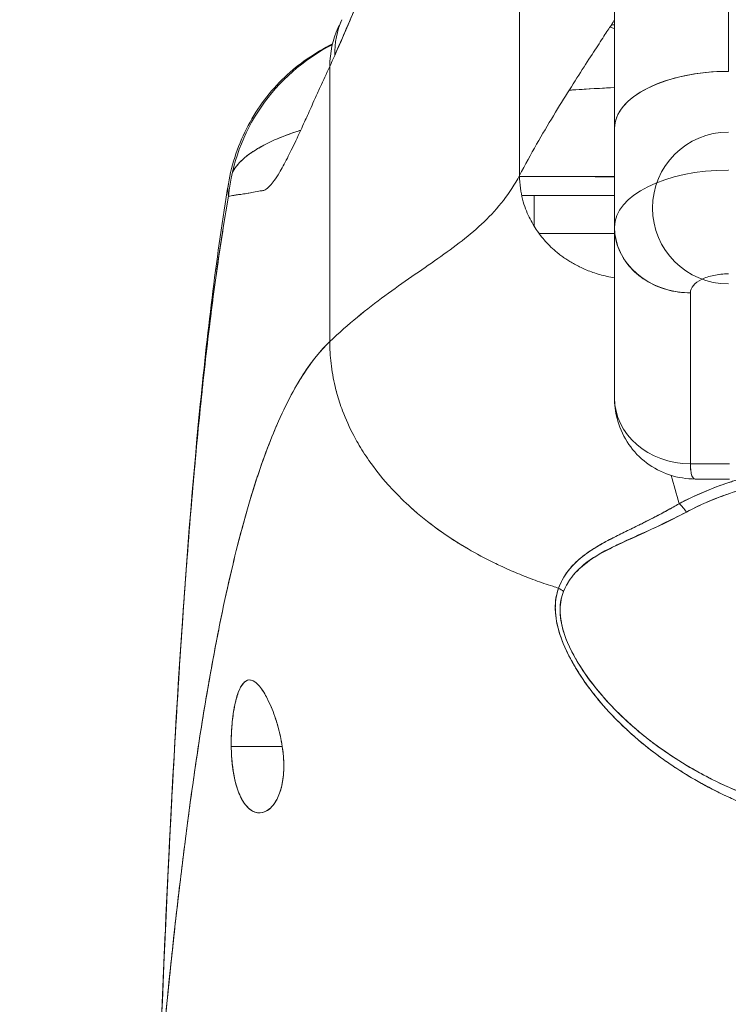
# Model space of a CAD drawing. Header units: inches. Extents: x 16 to 394, y 3 to 249.
# Tile 13 of 116: x 181.765 to 182.5, y 82.585 to 83.606. Entities that reach past the tile are written whole.
import ezdxf

# ---------------------------------------------------------------- set-up
doc = ezdxf.new("R2010")
doc.units = ezdxf.units.IN
doc.header["$LTSCALE"] = 24
doc.header["$MEASUREMENT"] = 0
doc.layers.get('0').update_dxf_attribs({"lineweight": 0})
doc.layers.add('Dimension (ANSI)', color=7, linetype='Continuous', lineweight=5)
doc.layers.add('Visible (ANSI)', color=7, linetype='Continuous', lineweight=5)
doc.styles.add('ROMANS', font='tahoma.ttf')
doc.dimstyles.new('Default (ANSI)', dxfattribs={"dimscale": 24, "dimtxt": 0.07, "dimasz": 0.07, "dimexe": 0.125, "dimexo": 0.0625, "dimgap": 0.031496, "dimtad": 0, "dimtih": 1, "dimtoh": 1, "dimrnd": 1e-08, "dimzin": 0, "dimdsep": 46, "dimtxsty": 'ROMANS', "dimblk": 'Filled-1', "dimcen": 0.09, "dimdle": 0.393701, "dimclrd": 256, "dimclre": 256, "dimclrt": 256, "dimadec": 0, "dimazin": 0, "dimtfac": 0.928571, "dimtofl": 0, "dimtmove": 0, "dimatfit": 3, "dimfxl": 1, "dimtolj": 1, "dimtzin": 0, "dimlwd": -1, "dimlwe": -1, "dimarcsym": 0})

# ---------------------------------------------------------------- blocks, each defined once
blk = doc.blocks.new('Filled-1')
at = {"color": 0}
for p, q in [((0, 0), (-1, 0.17857)), ((-1, 0.17857), (-1, -0.17857)), ((-1, 0), (0, 0)), ((-1, -0.17857), (0, 0))]:
    blk.add_line(p, q, dxfattribs=at)
at = {"color": 0, "flags": 128}
blk.add_lwpolyline([(-1, -0.17857), (0, 0), (-1, 0.17857), (-1, -0.17857)], dxfattribs=at)
at = {"color": 0}
blk.add_solid([(-1, -0.17857), (0, 0), (-1, 0.17857), (-1, -0.17857)], dxfattribs=at)
blk = doc.blocks.new('*D24')
at = {"layer": 'Defpoints', "color": 0, "transparency": 16777216}
for p in [(150.0257, 87.8232), (150.0257, 81.5664), (185.4632, 81.5664)]:
    blk.add_point(p, dxfattribs=at)
at = {"layer": 'Dimension (ANSI)', "transparency": 16777216}
for p, q in [((150.0257, 83.0664), (150.0257, 90.8232)), ((185.4632, 83.0664), (185.4632, 90.8232)), ((151.7057, 87.8232), (159.9509, 87.8232)), ((183.7832, 87.8232), (175.5379, 87.8232))]:
    blk.add_line(p, q, dxfattribs=at)
at = {"layer": 'Dimension (ANSI)', "transparency": 16777216, "xscale": 1.680000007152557, "yscale": 1.680000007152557, "zscale": 1.680000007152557, "rotation": 180}
blk.add_blockref('Filled-1', (150.0257, 87.8232), dxfattribs=at)
at = {"layer": 'Dimension (ANSI)', "transparency": 16777216, "xscale": 1.680000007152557, "yscale": 1.680000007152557, "zscale": 1.680000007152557}
blk.add_blockref('Filled-1', (185.4632, 87.8232), dxfattribs=at)
at = {"layer": 'Dimension (ANSI)', "transparency": 16777216, "insert": (167.7444, 87.8232), "char_height": 1.68, "attachment_point": 5, "style": 'ROMANS'}
blk.add_mtext('\\A1;\\fTahoma|b0|i0;\\H1.6800;35.44\\P\\fTahoma|b0|i0;\\H1.6800;DOOR WIDTH', dxfattribs=at)
blk = doc.blocks.new('*D25')
at = {"layer": 'Defpoints', "color": 0, "transparency": 16777216}
for p in [(186.1527, 87.8232), (185.4632, 81.5664), (186.1527, 80.4848)]:
    blk.add_point(p, dxfattribs=at)
at = {"layer": 'Dimension (ANSI)', "transparency": 16777216}
for p, q in [((185.4632, 83.0664), (185.4632, 90.8232)), ((186.1527, 81.9848), (186.1527, 90.8232)), ((183.7832, 87.8232), (182.1032, 87.8232)), ((187.8327, 87.8232), (189.5127, 87.8232))]:
    blk.add_line(p, q, dxfattribs=at)
at = {"layer": 'Dimension (ANSI)', "transparency": 16777216, "xscale": 1.680000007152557, "yscale": 1.680000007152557, "zscale": 1.680000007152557}
blk.add_blockref('Filled-1', (185.4632, 87.8232), dxfattribs=at)
at = {"layer": 'Dimension (ANSI)', "transparency": 16777216, "xscale": 1.680000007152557, "yscale": 1.680000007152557, "zscale": 1.680000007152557, "rotation": 180}
blk.add_blockref('Filled-1', (186.1527, 87.8232), dxfattribs=at)
at = {"layer": 'Dimension (ANSI)', "transparency": 16777216, "insert": (193.2732, 87.8232), "char_height": 1.68, "attachment_point": 5, "style": 'ROMANS'}
blk.add_mtext('\\A1;(0.69)', dxfattribs=at)

msp = doc.modelspace()

# ---------------------------------------------------------------- linework, layer by layer
at = {"layer": 'Visible (ANSI)'}
for p, q in [((182.5001, 83.552), (182.5001, 84.0776)), ((182.382, 83.9595), (182.382, 83.493)), ((182.2835, 83.4442), (182.2835, 83.8745)), ((182.2835, 83.8745), (182.2835, 83.4442)), ((182.3788, 83.6004), (182.382, 83.6004)), ((182.382, 83.6004), (182.3788, 83.6004)), ((182.0867, 83.2719), (182.0867, 83.5572)), ((182.0867, 83.5572), (182.0867, 83.2719)), ((182.382, 83.493), (182.382, 83.3911)), ((182.382, 83.3911), (182.382, 83.493)), ((182.2836, 83.4429), (182.382, 83.4429)), ((182.382, 83.4429), (182.2836, 83.4429)), ((182.2858, 83.4232), (182.382, 83.4232)), ((182.2987, 83.4232), (182.2987, 83.3914)), ((182.4015, 83.4232), (182.4015, 83.4232)), ((182.382, 83.2135), (182.382, 83.3901)), ((182.382, 83.3901), (182.382, 83.2135)), ((182.4727, 83.3366), (182.4727, 83.3366)), ((182.4607, 83.1453), (182.4607, 83.3225)), ((182.4607, 83.3225), (182.4607, 83.1453)), ((182.4607, 83.1453), (182.5013, 83.1453)), ((182.5013, 83.1453), (182.4607, 83.1453)), ((182.5013, 83.1295), (182.466, 83.1295)), ((182.4213, 83.0889), (182.4213, 83.0888)), ((182.4213, 83.0888), (182.4213, 83.0889)), ((182.4017, 83.069), (182.4017, 83.0687)), ((182.3554, 82.9134), (182.3554, 82.9134)), ((182.3622, 82.9134), (182.3623, 82.9134)), ((181.9845, 82.8523), (182.0374, 82.8523)), ((182.0374, 82.8523), (181.9845, 82.8523)), ((182.4149, 82.8523), (182.4149, 82.8523)), ((182.4149, 82.8523), (182.4149, 82.8523))]:
    msp.add_line(p, q, dxfattribs=at)
for centre, radius, start, end in [((182.3578, 83.5216), 0.0787, 72.0976, 75.6904), ((182.5001, 83.4104), 0.0787, 90, 270), ((182.4017, 83.4232), 0.0197, 31.121, 31.1277)]:
    msp.add_arc(centre, radius, start, end, dxfattribs=at)
for centre, major_axis, ratio, start_param, end_param in [((182.2793, 83.5261), (-0.1801, 0.0795), 0.655934, 0.000024, 0.289944), ((182.2793, 83.5261), (-0.1801, 0.0795), 0.655934, 0.000024, 0.289944), ((182.274, 83.5143), (-0.1785, 0.0831), 0.683666, 0, 0.303157), ((182.1774, 83.4035), (0, -0.1969), 0.99821, 3.554089, 3.554138), ((182.1774, 83.4035), (0, -0.1969), 0.99821, 3.606171, 4.615022), ((182.0556, 83.8715), (0.0707, 0.4228), 0.273863, 3.921138, 3.960246), ((182.0556, 83.8715), (-0.0707, -0.4228), 0.273877, 0.779541, 0.818657), ((182.5001, 83.493), (-0.1181, 0), 0.5, 4.712389, 6.283186), ((182.5001, 83.493), (-0.1181, 0), 0.5, 4.712389, 6.283185), ((182.7757, 83.4428), (0.6398, -0.0001), 0.000044, 2.233749, 2.448509), ((182.5001, 83.3907), (-0.1181, 0), 0.5, 4.712389, 6.283185), ((182.5001, 83.3907), (-0.1181, 0), 0.500025, 4.712617, 6.28299), ((182.7757, 83.4428), (0.6398, -0.0001), 0.000075, 2.114138, 2.114144), ((182.4017, 83.4232), (0, 0.0197), 0.00001, 1.56506, 1.565241), ((182.4017, 83.4232), (0, -0.0197), 0.00001, 4.706661, 4.706842), ((182.4607, 83.3907), (-0.0787, 0), 0.866025, 0, 1.570796), ((182.7757, 83.3838), (-0.5807, 0.0001), 0.000044, 5.457402, 5.660713), ((182.4607, 83.2135), (-0.0787, 0), 0.866025, 0, 1.570796), ((182.4607, 83.2135), (0.0787, 0), 0.866146, 3.141613, 4.712375), ((182.449, 83.0883), (-0.0095, 0.0177), 0.499901, 4.830882, 5.460411), ((182.449, 83.0883), (0.0095, -0.0177), 0.499899, 1.6893, 2.318827), ((182.3161, 83.0031), (0.0186, -0.0074), 0.769724, 1.130256, 1.447596), ((182.3161, 83.0031), (-0.0186, 0.0074), 0.769703, 4.272056, 4.589451)]:
    msp.add_ellipse(centre, major_axis=major_axis, ratio=ratio, start_param=start_param, end_param=end_param, dxfattribs=at)
for points, knots in [([(182.382, 83.9595), (182.382, 83.9595), (182.382, 83.9548), (182.382, 83.9454), (182.382, 83.936), (182.382, 83.9219), (182.382, 83.9033), (182.382, 83.8847), (182.382, 83.8616), (182.382, 83.8345), (182.382, 83.8073), (182.382, 83.7761), (182.382, 83.741), (182.382, 83.706), (182.382, 83.6672), (182.382, 83.6258), (182.382, 83.5843), (182.382, 83.5401), (182.382, 83.493)], [0, 0, 0, 0, 0.166667, 0.166667, 0.166667, 0.333333, 0.333333, 0.333333, 0.5, 0.5, 0.5, 0.666667, 0.666667, 0.666667, 0.833333, 0.833333, 0.833333, 1, 1, 1, 1]), ([(182.0918, 83.5685), (182.098, 83.5823), (182.1041, 83.5965), (182.1102, 83.6109), (182.1126, 83.6164), (182.1149, 83.622), (182.1172, 83.6276), (182.1173, 83.628), (182.1175, 83.6283), (182.1176, 83.6286), (182.1212, 83.6373), (182.1248, 83.6461), (182.1283, 83.6551), (182.1343, 83.6701), (182.1401, 83.6855), (182.1459, 83.7011)], [0, 0, 0, 0, 0.333333, 0.333333, 0.333333, 0.461137, 0.461137, 0.461137, 0.468697, 0.468697, 0.468697, 0.666667, 0.666667, 0.666667, 1, 1, 1, 1]), ([(182.1459, 83.7011), (182.1399, 83.6848), (182.1337, 83.6685), (182.1272, 83.6523), (182.121, 83.6366), (182.1145, 83.621), (182.1078, 83.6052), (182.1026, 83.593), (182.0973, 83.5808), (182.0918, 83.5685)], [0, 0, 0, 0, 0.368344, 0.368344, 0.368344, 0.724557, 0.724557, 0.724557, 1, 1, 1, 1]), ([(182.382, 83.6052), (182.382, 83.6052), (182.3812, 83.6039), (182.3797, 83.6016), (182.3782, 83.5994), (182.376, 83.596), (182.3732, 83.5917), (182.3704, 83.5875), (182.367, 83.5823), (182.3632, 83.5764), (182.3594, 83.5705), (182.355, 83.5639), (182.3504, 83.5566), (182.3457, 83.5493), (182.3406, 83.5414), (182.3353, 83.5329), (182.33, 83.5245), (182.3244, 83.5155), (182.3187, 83.5061), (182.313, 83.4966), (182.3071, 83.4867), (182.3012, 83.4764), (182.2953, 83.4661), (182.2894, 83.4553), (182.2835, 83.4442)], [0, 0, 0, 0, 0.125, 0.125, 0.125, 0.25, 0.25, 0.25, 0.375, 0.375, 0.375, 0.5, 0.5, 0.5, 0.625, 0.625, 0.625, 0.75, 0.75, 0.75, 0.875, 0.875, 0.875, 1, 1, 1, 1]), ([(181.9816, 83.4356), (181.985, 83.4566), (181.9921, 83.4773), (182.0119, 83.5145), (182.0248, 83.5316), (182.0545, 83.5599), (182.0714, 83.5716), (182.0896, 83.5805)], [0, 0, 0, 0, 0.1620879, 0.1620879, 0.3213067, 0.3213067, 0.4747184, 0.4747184, 0.4747184, 0.4747184]), ([(182.0172, 83.4284), (182.0187, 83.4285), (182.0203, 83.4294), (182.022, 83.4309), (182.0229, 83.4317), (182.0239, 83.4326), (182.0248, 83.4337), (182.0262, 83.4352), (182.0276, 83.4369), (182.0291, 83.439), (182.0308, 83.4413), (182.0325, 83.444), (182.0344, 83.4471), (182.0369, 83.4513), (182.0396, 83.4563), (182.0427, 83.4622), (182.044, 83.4647), (182.0454, 83.4675), (182.0468, 83.4704), (182.0498, 83.4765), (182.0531, 83.4833), (182.0567, 83.4912), (182.0579, 83.4939), (182.0592, 83.4968), (182.0606, 83.4997), (182.0616, 83.5019), (182.0626, 83.5041), (182.0636, 83.5064), (182.066, 83.5117), (182.0686, 83.5175), (182.0713, 83.5236), (182.0731, 83.5275), (182.0749, 83.5315), (182.0768, 83.5357), (182.0799, 83.5425), (182.0832, 83.5497), (182.0867, 83.5572)], [0, 0, 0, 0, 0.13127, 0.13127, 0.13127, 0.2, 0.2, 0.2, 0.295706, 0.295706, 0.295706, 0.4, 0.4, 0.4, 0.539952, 0.539952, 0.539952, 0.6, 0.6, 0.6, 0.725303, 0.725303, 0.725303, 0.768562, 0.768562, 0.768562, 0.8, 0.8, 0.8, 0.873831, 0.873831, 0.873831, 0.921366, 0.921366, 0.921366, 1, 1, 1, 1]), ([(182.382, 83.5353), (182.3682, 83.5346), (182.3542, 83.5337), (182.3401, 83.5328), (182.3384, 83.5327), (182.3367, 83.5326), (182.335, 83.5325)], [0.28526649, 0.28526649, 0.28526649, 0.28526649, 0.33333333, 0.33333333, 0.33333333, 0.33912449, 0.33912449, 0.33912449, 0.33912449]), ([(182.335, 83.5325), (182.3395, 83.5328), (182.3441, 83.5331), (182.3486, 83.5334), (182.3597, 83.5341), (182.3708, 83.5347), (182.382, 83.5353)], [0.70027633, 0.70027633, 0.70027633, 0.70027633, 0.71614293, 0.71614293, 0.71614293, 0.75452255, 0.75452255, 0.75452255, 0.75452255]), ([(182.0566, 83.4911), (182.0557, 83.4908), (182.0548, 83.4905), (182.0539, 83.4902), (182.0421, 83.4863), (182.0316, 83.4821), (182.0224, 83.4776), (182.0214, 83.4771), (182.0206, 83.4767), (182.0197, 83.4762), (182.016, 83.4744), (182.0126, 83.4724), (182.0094, 83.4705), (182.0061, 83.4684), (182.0031, 83.4663), (182.0004, 83.4642), (181.9949, 83.4598), (181.9906, 83.4551), (181.9875, 83.4503), (181.9874, 83.4502), (181.9873, 83.4501), (181.9872, 83.4499), (181.9867, 83.4492), (181.9863, 83.4484), (181.9859, 83.4476)], [0.7009257, 0.7009257, 0.7009257, 0.7009257, 0.7059933, 0.7059933, 0.7059933, 0.7713333, 0.7713333, 0.7713333, 0.7777778, 0.7777778, 0.7777778, 0.804681, 0.804681, 0.804681, 0.8323648, 0.8323648, 0.8323648, 0.8888889, 0.8888889, 0.8888889, 0.8902659, 0.8902659, 0.8902659, 0.899278, 0.899278, 0.899278, 0.899278]), ([(181.9859, 83.4477), (181.9866, 83.449), (181.9874, 83.4503), (181.9883, 83.4516), (181.9888, 83.4523), (181.9894, 83.4531), (181.99, 83.4538), (181.9924, 83.4568), (181.9952, 83.4597), (181.9986, 83.4626), (182.0023, 83.4657), (182.0065, 83.4687), (182.0113, 83.4716), (182.0136, 83.4729), (182.0159, 83.4743), (182.0184, 83.4756), (182.0219, 83.4774), (182.0256, 83.4792), (182.0295, 83.4809), (182.0372, 83.4843), (182.0456, 83.4875), (182.0548, 83.4905), (182.0554, 83.4907), (182.056, 83.4909), (182.0567, 83.4911)], [0.0952314, 0.0952314, 0.0952314, 0.0952314, 0.1111111, 0.1111111, 0.1111111, 0.1205644, 0.1205644, 0.1205644, 0.1591176, 0.1591176, 0.1591176, 0.202025, 0.202025, 0.202025, 0.2222222, 0.2222222, 0.2222222, 0.25045, 0.25045, 0.25045, 0.305586, 0.305586, 0.305586, 0.3093037, 0.3093037, 0.3093037, 0.3093037]), ([(182.2835, 83.4442), (182.2786, 83.4348), (182.273, 83.4262), (182.2668, 83.4183), (182.2607, 83.4104), (182.2539, 83.4031), (182.2468, 83.3962), (182.2396, 83.3893), (182.2319, 83.3828), (182.2239, 83.3765), (182.2158, 83.3702), (182.2074, 83.3641), (182.1987, 83.358), (182.19, 83.3518), (182.1811, 83.3457), (182.1719, 83.3393), (182.1627, 83.3329), (182.1534, 83.3264), (182.1439, 83.3194), (182.1345, 83.3125), (182.1249, 83.3051), (182.1153, 83.2973), (182.1058, 83.2894), (182.0962, 83.281), (182.0867, 83.2719)], [0, 0, 0, 0, 0.125, 0.125, 0.125, 0.25, 0.25, 0.25, 0.375, 0.375, 0.375, 0.5, 0.5, 0.5, 0.625, 0.625, 0.625, 0.75, 0.75, 0.75, 0.875001, 0.875001, 0.875001, 1, 1, 1, 1]), ([(182.0867, 83.2719), (182.0962, 83.281), (182.1058, 83.2894), (182.1153, 83.2972), (182.1249, 83.3051), (182.1345, 83.3125), (182.1439, 83.3194), (182.1534, 83.3264), (182.1627, 83.3329), (182.1719, 83.3393), (182.1811, 83.3457), (182.19, 83.3518), (182.1987, 83.3579), (182.2074, 83.3641), (182.2158, 83.3702), (182.2239, 83.3765), (182.2319, 83.3828), (182.2396, 83.3893), (182.2468, 83.3962), (182.2539, 83.4031), (182.2607, 83.4104), (182.2668, 83.4183), (182.273, 83.4262), (182.2786, 83.4348), (182.2835, 83.4442)], [0, 0, 0, 0, 0.124961, 0.124961, 0.124961, 0.249967, 0.249967, 0.249967, 0.374972, 0.374972, 0.374972, 0.499978, 0.499978, 0.499978, 0.624983, 0.624983, 0.624983, 0.749989, 0.749989, 0.749989, 0.874994, 0.874994, 0.874994, 1, 1, 1, 1]), ([(182.2835, 83.4442), (182.2835, 83.4395), (182.2839, 83.4351), (182.2844, 83.431), (182.285, 83.4269), (182.2858, 83.4231), (182.2867, 83.4196), (182.2876, 83.416), (182.2886, 83.4127), (182.2898, 83.4097), (182.2909, 83.4066), (182.2922, 83.4037), (182.2935, 83.401), (182.2948, 83.3984), (182.2961, 83.3958), (182.2975, 83.3934), (182.2989, 83.391), (182.3004, 83.3888), (182.3019, 83.3866), (182.3034, 83.3844), (182.305, 83.3823), (182.3066, 83.3803), (182.3083, 83.3783), (182.31, 83.3763), (182.3119, 83.3743), (182.3137, 83.3724), (182.3156, 83.3704), (182.3177, 83.3685), (182.3198, 83.3666), (182.3221, 83.3647), (182.3245, 83.3627), (182.3257, 83.3618), (182.327, 83.3608), (182.3283, 83.3599), (182.3296, 83.3589), (182.331, 83.358), (182.3325, 83.357), (182.3339, 83.3561), (182.3354, 83.3551), (182.337, 83.3542), (182.3385, 83.3533), (182.3402, 83.3523), (182.3419, 83.3514), (182.3436, 83.3505), (182.3454, 83.3496), (182.3473, 83.3487), (182.3492, 83.3478), (182.3512, 83.3469), (182.3532, 83.3461), (182.3553, 83.3452), (182.3575, 83.3444), (182.3597, 83.3436), (182.362, 83.3429), (182.3643, 83.3421), (182.3668, 83.3414), (182.3693, 83.3407), (182.3718, 83.3401), (182.3745, 83.3395), (182.3769, 83.339), (182.3794, 83.3385), (182.382, 83.3381)], [0, 0, 0, 0, 0.0625, 0.0625, 0.0625, 0.125, 0.125, 0.125, 0.1875, 0.1875, 0.1875, 0.25, 0.25, 0.25, 0.3125, 0.3125, 0.3125, 0.375, 0.375, 0.375, 0.4375, 0.4375, 0.4375, 0.5, 0.5, 0.5, 0.5625, 0.5625, 0.5625, 0.625, 0.625, 0.625, 0.65625, 0.65625, 0.65625, 0.6875, 0.6875, 0.6875, 0.71875, 0.71875, 0.71875, 0.75, 0.75, 0.75, 0.78125, 0.78125, 0.78125, 0.8125, 0.8125, 0.8125, 0.84375, 0.84375, 0.84375, 0.875, 0.875, 0.875, 0.90625, 0.90625, 0.90625, 0.9341736, 0.9341736, 0.9341736, 0.9341736]), ([(181.9123, 82.5693), (181.9215, 82.7984), (181.9335, 83.0169), (181.9604, 83.2874), (181.9696, 83.3633), (181.9815, 83.4352)], [0, 0, 0, 0, 1.849259, 1.849259, 2.628416, 2.628416, 2.628416, 2.628416]), ([(181.9818, 83.4227), (181.9813, 83.425), (181.9811, 83.4274), (181.9811, 83.4297), (181.9811, 83.4317), (181.9813, 83.4337), (181.9816, 83.4356)], [0, 0, 0, 0, 0.02556058, 0.02556058, 0.02556058, 0.04768936, 0.04768936, 0.04768936, 0.04768936]), ([(181.9123, 82.5693), (181.9143, 82.6202), (181.9164, 82.669), (181.9187, 82.7157), (181.9209, 82.7625), (181.9233, 82.8073), (181.9257, 82.85), (181.9281, 82.8928), (181.9307, 82.9335), (181.9333, 82.9723), (181.9359, 83.0111), (181.9387, 83.0479), (181.9415, 83.0827), (181.9443, 83.1176), (181.9473, 83.1506), (181.9503, 83.1817), (181.9533, 83.2129), (181.9565, 83.2421), (181.9597, 83.2697), (181.9629, 83.2972), (181.9663, 83.3229), (181.9697, 83.347), (181.9732, 83.3711), (181.9767, 83.3935), (181.9803, 83.4143), (181.9808, 83.4171), (181.9813, 83.4199), (181.9818, 83.4227)], [0, 0, 0, 0, 0.122921, 0.122921, 0.122921, 0.245842, 0.245842, 0.245842, 0.368763, 0.368763, 0.368763, 0.491684, 0.491684, 0.491684, 0.614605, 0.614605, 0.614605, 0.737526, 0.737526, 0.737526, 0.860447, 0.860447, 0.860447, 0.983368, 0.983368, 0.983368, 1, 1, 1, 1]), ([(181.9818, 83.4227), (181.978, 83.4016), (181.9743, 83.3788), (181.9708, 83.3543), (181.9672, 83.3297), (181.9637, 83.3034), (181.9604, 83.2752), (181.957, 83.247), (181.9538, 83.2169), (181.9506, 83.1848), (181.9475, 83.1527), (181.9444, 83.1187), (181.9415, 83.0826), (181.9386, 83.0465), (181.9357, 83.0084), (181.933, 82.9682), (181.9303, 82.9279), (181.9277, 82.8856), (181.9252, 82.8411), (181.9227, 82.7966), (181.9203, 82.7499), (181.918, 82.7011), (181.916, 82.6588), (181.9141, 82.6149), (181.9123, 82.5693)], [0, 0, 0, 0, 0.127116, 0.127116, 0.127116, 0.254233, 0.254233, 0.254233, 0.381349, 0.381349, 0.381349, 0.508466, 0.508466, 0.508466, 0.635582, 0.635582, 0.635582, 0.762699, 0.762699, 0.762699, 0.889815, 0.889815, 0.889815, 1, 1, 1, 1]), ([(181.9818, 83.4227), (181.9834, 83.4228), (181.9851, 83.4231), (181.9871, 83.4235), (181.9882, 83.4237), (181.9893, 83.4239), (181.9905, 83.424), (181.9907, 83.4241), (181.9908, 83.4241), (181.991, 83.4241), (181.9916, 83.4242), (181.9922, 83.4243), (181.9929, 83.4244), (181.9948, 83.4246), (181.9968, 83.4249), (181.999, 83.4252), (182, 83.4254), (182.001, 83.4256), (182.0021, 83.4258), (182.0024, 83.4258), (182.0026, 83.4259), (182.0029, 83.4259), (182.0038, 83.4261), (182.0048, 83.4263), (182.0058, 83.4265), (182.0082, 83.427), (182.0106, 83.4275), (182.0132, 83.4279), (182.0141, 83.4281), (182.0149, 83.4282), (182.0158, 83.4283), (182.0163, 83.4283), (182.0167, 83.4284), (182.0172, 83.4284)], [0, 0, 0, 0, 0.215172, 0.215172, 0.215172, 0.333333, 0.333333, 0.333333, 0.349511, 0.349511, 0.349511, 0.409038, 0.409038, 0.409038, 0.587512, 0.587512, 0.587512, 0.666667, 0.666667, 0.666667, 0.686219, 0.686219, 0.686219, 0.756792, 0.756792, 0.756792, 0.91937, 0.91937, 0.91937, 0.970836, 0.970836, 0.970836, 1, 1, 1, 1]), ([(182.2929, 83.4232), (182.2934, 83.4232), (182.2939, 83.4232), (182.2944, 83.4232), (182.2944, 83.4232), (182.2944, 83.4232), (182.2945, 83.4232)], [0.5664779, 0.5664779, 0.5664779, 0.5664779, 0.6666667, 0.6666667, 0.6666667, 0.6683871, 0.6683871, 0.6683871, 0.6683871]), ([(182.4607, 83.3225), (182.4525, 83.3225), (182.4442, 83.3236), (182.4364, 83.3258), (182.4285, 83.328), (182.4211, 83.3313), (182.4144, 83.3355), (182.4077, 83.3397), (182.4018, 83.3448), (182.397, 83.3506), (182.3922, 83.3564), (182.3884, 83.3628), (182.3858, 83.3696), (182.3833, 83.3764), (182.382, 83.3835), (182.382, 83.3907)], [0, 0, 0, 0, 0.2, 0.2, 0.2, 0.4, 0.4, 0.4, 0.6, 0.6, 0.6, 0.8, 0.8, 0.8, 1, 1, 1, 1]), ([(182.4607, 83.3225), (182.4608, 83.3252), (182.4618, 83.3277), (182.4638, 83.33), (182.4657, 83.3324), (182.4686, 83.3346), (182.4723, 83.3364), (182.4759, 83.3382), (182.4803, 83.3397), (182.485, 83.3406), (182.4896, 83.3416), (182.4946, 83.3421), (182.5001, 83.3422)], [0, 0, 0, 0, 0.25, 0.25, 0.25, 0.5, 0.5, 0.5, 0.75, 0.75, 0.75, 1, 1, 1, 1]), ([(182.5001, 83.3422), (182.4949, 83.3422), (182.4897, 83.3416), (182.4849, 83.3406), (182.4802, 83.3396), (182.4759, 83.3382), (182.4723, 83.3364), (182.4687, 83.3346), (182.4658, 83.3324), (182.4638, 83.3301), (182.4618, 83.3277), (182.4607, 83.3251), (182.4607, 83.3225)], [0, 0, 0, 0, 0.25, 0.25, 0.25, 0.5, 0.5, 0.5, 0.75, 0.75, 0.75, 1, 1, 1, 1]), ([(182.0867, 83.2719), (182.0819, 83.2674), (182.0772, 83.2622), (182.0726, 83.2565), (182.068, 83.2508), (182.0634, 83.2444), (182.0589, 83.2375), (182.0544, 83.2305), (182.05, 83.2229), (182.0457, 83.2147), (182.0414, 83.2064), (182.0371, 83.1976), (182.0329, 83.188), (182.0287, 83.1784), (182.0246, 83.1682), (182.0205, 83.1573), (182.0165, 83.1464), (182.0125, 83.1348), (182.0086, 83.1225), (182.0047, 83.1102), (182.0008, 83.0971), (181.9971, 83.0834), (181.9933, 83.0697), (181.9896, 83.0552), (181.986, 83.04), (181.9824, 83.0249), (181.9788, 83.0089), (181.9753, 82.9923), (181.9719, 82.9756), (181.9685, 82.9582), (181.9651, 82.9401), (181.9618, 82.922), (181.9585, 82.9031), (181.9553, 82.8835), (181.9521, 82.8639), (181.949, 82.8436), (181.946, 82.8225), (181.9429, 82.8014), (181.94, 82.7796), (181.9371, 82.7571), (181.9342, 82.7345), (181.9313, 82.7113), (181.9286, 82.6873), (181.9258, 82.6633), (181.9231, 82.6387), (181.9205, 82.6133), (181.9191, 82.5991), (181.9176, 82.5846), (181.9162, 82.57)], [0, 0, 0, 0, 0.06426, 0.06426, 0.06426, 0.128523, 0.128523, 0.128523, 0.192785, 0.192785, 0.192785, 0.257047, 0.257047, 0.257047, 0.321309, 0.321309, 0.321309, 0.385571, 0.385571, 0.385571, 0.449834, 0.449834, 0.449834, 0.514096, 0.514096, 0.514096, 0.578358, 0.578358, 0.578358, 0.64262, 0.64262, 0.64262, 0.706882, 0.706882, 0.706882, 0.771145, 0.771145, 0.771145, 0.835407, 0.835407, 0.835407, 0.899669, 0.899669, 0.899669, 0.963931, 0.963931, 0.963931, 1, 1, 1, 1]), ([(181.9162, 82.57), (181.9211, 82.6208), (181.9263, 82.669), (181.9318, 82.7146), (181.9373, 82.7601), (181.943, 82.803), (181.949, 82.8431), (181.955, 82.8831), (181.9613, 82.9204), (181.9679, 82.9549), (181.9744, 82.9894), (181.9813, 83.021), (181.9884, 83.0499), (181.9955, 83.0789), (182.0029, 83.105), (182.0105, 83.1285), (182.0182, 83.152), (182.0261, 83.1728), (182.0343, 83.1911), (182.0425, 83.2094), (182.0509, 83.2252), (182.0597, 83.2386), (182.0684, 83.252), (182.0774, 83.2631), (182.0867, 83.2719)], [0, 0, 0, 0, 0.125007, 0.125007, 0.125007, 0.250015, 0.250015, 0.250015, 0.375022, 0.375022, 0.375022, 0.50003, 0.50003, 0.50003, 0.625037, 0.625037, 0.625037, 0.750045, 0.750045, 0.750045, 0.875052, 0.875052, 0.875052, 1, 1, 1, 1]), ([(182.0867, 83.2719), (182.0867, 83.2646), (182.0871, 83.257), (182.088, 83.2494), (182.0889, 83.2415), (182.0903, 83.2334), (182.0922, 83.2254), (182.0928, 83.223), (182.0934, 83.2206), (182.0941, 83.2183), (182.0958, 83.2122), (182.0977, 83.2062), (182.1, 83.2002), (182.1033, 83.1915), (182.1071, 83.1829), (182.1116, 83.1745), (182.113, 83.1718), (182.1145, 83.1692), (182.116, 83.1665), (182.1195, 83.1605), (182.1233, 83.1546), (182.1273, 83.1488), (182.1333, 83.1401), (182.14, 83.1317), (182.1472, 83.1236), (182.1486, 83.122), (182.15, 83.1205), (182.1514, 83.119), (182.1576, 83.1123), (182.1642, 83.1058), (182.1712, 83.0996), (182.1756, 83.0957), (182.18, 83.0919), (182.1847, 83.0882), (182.1893, 83.0845), (182.194, 83.0808), (182.1989, 83.0773), (182.2039, 83.0737), (182.2089, 83.0702), (182.2142, 83.0669), (182.2193, 83.0635), (182.2246, 83.0602), (182.2301, 83.0571), (182.2388, 83.052), (182.2479, 83.0471), (182.2573, 83.0426), (182.2594, 83.0415), (182.2616, 83.0405), (182.2639, 83.0394), (182.2697, 83.0367), (182.2756, 83.0341), (182.2815, 83.0317), (182.2875, 83.0292), (182.2935, 83.0268), (182.2996, 83.0246), (182.3057, 83.0224), (182.3118, 83.0203), (182.318, 83.0183), (182.32, 83.0177), (182.322, 83.017), (182.3241, 83.0164)], [0, 0, 0, 0, 0.070424, 0.070424, 0.070424, 0.144534, 0.144534, 0.144534, 0.166667, 0.166667, 0.166667, 0.223343, 0.223343, 0.223343, 0.306734, 0.306734, 0.306734, 0.333333, 0.333333, 0.333333, 0.393545, 0.393545, 0.393545, 0.482972, 0.482972, 0.482972, 0.5, 0.5, 0.5, 0.574383, 0.574383, 0.574383, 0.620537, 0.620537, 0.620537, 0.666667, 0.666667, 0.666667, 0.713018, 0.713018, 0.713018, 0.759127, 0.759127, 0.759127, 0.833333, 0.833333, 0.833333, 0.850626, 0.850626, 0.850626, 0.895889, 0.895889, 0.895889, 0.940848, 0.940848, 0.940848, 0.985537, 0.985537, 0.985537, 1, 1, 1, 1]), ([(182.3241, 83.0164), (182.322, 83.017), (182.32, 83.0177), (182.318, 83.0183), (182.3118, 83.0203), (182.3057, 83.0224), (182.2996, 83.0246), (182.2935, 83.0268), (182.2875, 83.0292), (182.2815, 83.0317), (182.2756, 83.0341), (182.2697, 83.0367), (182.2639, 83.0394), (182.2616, 83.0405), (182.2594, 83.0415), (182.2572, 83.0426), (182.2479, 83.0471), (182.2388, 83.052), (182.2301, 83.0571), (182.2192, 83.0634), (182.2088, 83.0702), (182.199, 83.0773), (182.1892, 83.0844), (182.1799, 83.0918), (182.1712, 83.0996), (182.1642, 83.1058), (182.1576, 83.1123), (182.1514, 83.119), (182.15, 83.1205), (182.1486, 83.122), (182.1472, 83.1236), (182.14, 83.1317), (182.1333, 83.1401), (182.1273, 83.1488), (182.1233, 83.1546), (182.1195, 83.1605), (182.116, 83.1665), (182.1145, 83.1692), (182.113, 83.1718), (182.1116, 83.1745), (182.1071, 83.1829), (182.1033, 83.1915), (182.1, 83.2002), (182.0977, 83.2062), (182.0958, 83.2122), (182.0941, 83.2182), (182.0934, 83.2206), (182.0928, 83.223), (182.0922, 83.2254), (182.0903, 83.2334), (182.0889, 83.2414), (182.088, 83.2494), (182.0871, 83.257), (182.0867, 83.2646), (182.0867, 83.2719)], [0, 0, 0, 0, 0.014459, 0.014459, 0.014459, 0.059137, 0.059137, 0.059137, 0.104088, 0.104088, 0.104088, 0.149345, 0.149345, 0.149345, 0.166667, 0.166667, 0.166667, 0.24084, 0.24084, 0.24084, 0.33319, 0.33319, 0.33319, 0.425633, 0.425633, 0.425633, 0.5, 0.5, 0.5, 0.517058, 0.517058, 0.517058, 0.606462, 0.606462, 0.606462, 0.666667, 0.666667, 0.666667, 0.693307, 0.693307, 0.693307, 0.776791, 0.776791, 0.776791, 0.833333, 0.833333, 0.833333, 0.855634, 0.855634, 0.855634, 0.929684, 0.929684, 0.929684, 1, 1, 1, 1]), ([(182.466, 83.1295), (182.457, 83.1295), (182.4477, 83.1309), (182.4306, 83.1366), (182.4224, 83.1408), (182.4082, 83.1515), (182.4019, 83.1581), (182.3918, 83.1727), (182.3879, 83.1809), (182.3833, 83.1965), (182.3822, 83.2038), (182.382, 83.2111)], [0, 0, 0, 0, 0.0703714, 0.0703714, 0.1392192, 0.1392192, 0.2073466, 0.2073466, 0.2755269, 0.2755269, 0.3320366, 0.3320366, 0.3320366, 0.3320366]), ([(182.63, 83.1467), (182.6272, 83.1466), (182.6245, 83.1465), (182.6217, 83.1464), (182.6055, 83.1458), (182.5894, 83.1445), (182.5736, 83.1423), (182.5707, 83.1419), (182.5678, 83.1415), (182.5649, 83.1411), (182.5527, 83.1392), (182.5406, 83.1368), (182.5289, 83.1339), (182.5203, 83.1318), (182.5119, 83.1295), (182.5037, 83.1268), (182.4982, 83.1251), (182.4929, 83.1232), (182.4876, 83.1213), (182.4743, 83.1162), (182.4616, 83.1105), (182.449, 83.1039)], [0, 0, 0, 0, 0.041691, 0.041691, 0.041691, 0.288189, 0.288189, 0.288189, 0.333333, 0.333333, 0.333333, 0.525455, 0.525455, 0.525455, 0.666667, 0.666667, 0.666667, 0.761007, 0.761007, 0.761007, 1, 1, 1, 1]), ([(182.63, 83.1467), (182.6114, 83.1463), (182.5931, 83.1449), (182.5752, 83.1425), (182.5712, 83.142), (182.5673, 83.1415), (182.5635, 83.1408), (182.5438, 83.1377), (182.5249, 83.1334), (182.5071, 83.1279), (182.5054, 83.1274), (182.5037, 83.1268), (182.502, 83.1263), (182.4827, 83.1201), (182.465, 83.1125), (182.449, 83.1039)], [0, 0, 0, 0, 0.27332, 0.27332, 0.27332, 0.333333, 0.333333, 0.333333, 0.637277, 0.637277, 0.637277, 0.666667, 0.666667, 0.666667, 1, 1, 1, 1]), ([(182.466, 83.1295), (182.4659, 83.1295), (182.4658, 83.1295), (182.4657, 83.1295), (182.4641, 83.1296), (182.4628, 83.1311), (182.462, 83.1338), (182.4612, 83.1364), (182.4607, 83.1403), (182.4607, 83.1453)], [0.6573939, 0.6573939, 0.6573939, 0.6573939, 0.6666667, 0.6666667, 0.6666667, 0.8333333, 0.8333333, 0.8333333, 0.9999881, 0.9999881, 0.9999881, 0.9999881]), ([(182.4607, 83.1453), (182.4607, 83.1433), (182.4608, 83.1413), (182.4609, 83.1396), (182.4612, 83.1373), (182.4615, 83.1354), (182.462, 83.1338), (182.4622, 83.133), (182.4625, 83.1323), (182.4629, 83.1316), (182.4636, 83.1303), (182.4646, 83.1296), (182.4657, 83.1295), (182.4658, 83.1295), (182.4659, 83.1295), (182.466, 83.1295)], [0.0000479, 0.0000479, 0.0000479, 0.0000479, 0.0715294, 0.0715294, 0.0715294, 0.1666667, 0.1666667, 0.1666667, 0.2191087, 0.2191087, 0.2191087, 0.3333333, 0.3333333, 0.3333333, 0.3436625, 0.3436625, 0.3436625, 0.3436625]), ([(182.4567, 83.0952), (182.4736, 83.1043), (182.4924, 83.112), (182.5124, 83.1181), (182.5332, 83.1244), (182.5551, 83.1291), (182.5778, 83.132), (182.5951, 83.1343), (182.6127, 83.1356), (182.6304, 83.136)], [0, 0, 0, 0, 0.353142, 0.353142, 0.353142, 0.719555, 0.719555, 0.719555, 1, 1, 1, 1]), ([(182.4567, 83.0952), (182.4721, 83.1035), (182.489, 83.1106), (182.5074, 83.1165), (182.5259, 83.1224), (182.5458, 83.1271), (182.5664, 83.1304), (182.5871, 83.1337), (182.6085, 83.1355), (182.6304, 83.136)], [0, 0, 0, 0, 0.333333, 0.333333, 0.333333, 0.666667, 0.666667, 0.666667, 1, 1, 1, 1]), ([(182.449, 83.1039), (182.445, 83.1015), (182.4409, 83.0993), (182.437, 83.0971), (182.4326, 83.0947), (182.4282, 83.0924), (182.424, 83.0902), (182.4199, 83.0881), (182.416, 83.0861), (182.4121, 83.0842), (182.4117, 83.084), (182.4113, 83.0838), (182.4109, 83.0835), (182.4062, 83.0812), (182.4017, 83.079), (182.3974, 83.0769), (182.3926, 83.0745), (182.3879, 83.0722), (182.3835, 83.07), (182.3825, 83.0695), (182.3814, 83.0689), (182.3804, 83.0684), (182.3764, 83.0664), (182.3726, 83.0643), (182.3689, 83.0623), (182.3669, 83.0611), (182.3648, 83.06), (182.3629, 83.0588), (182.36, 83.0571), (182.3573, 83.0553), (182.3548, 83.0536), (182.3543, 83.0532), (182.3538, 83.0529), (182.3534, 83.0525), (182.3467, 83.0478), (182.3411, 83.0427), (182.3363, 83.0372), (182.3362, 83.037), (182.3361, 83.0369), (182.336, 83.0368), (182.3308, 83.0307), (182.3267, 83.0239), (182.3241, 83.0164)], [0, 0, 0, 0, 0.062727, 0.062727, 0.062727, 0.133158, 0.133158, 0.133158, 0.2, 0.2, 0.2, 0.2074, 0.2074, 0.2074, 0.288525, 0.288525, 0.288525, 0.378924, 0.378924, 0.378924, 0.4, 0.4, 0.4, 0.483407, 0.483407, 0.483407, 0.530937, 0.530937, 0.530937, 0.6, 0.6, 0.6, 0.612912, 0.612912, 0.612912, 0.795849, 0.795849, 0.795849, 0.8, 0.8, 0.8, 1, 1, 1, 1]), ([(182.449, 83.1039), (182.4363, 83.0964), (182.4241, 83.0901), (182.4126, 83.0844), (182.4095, 83.0828), (182.4063, 83.0813), (182.4033, 83.0798), (182.3953, 83.0759), (182.3879, 83.0723), (182.3809, 83.0687), (182.3756, 83.066), (182.3705, 83.0633), (182.3658, 83.0605), (182.3615, 83.058), (182.3575, 83.0554), (182.3537, 83.0528), (182.3481, 83.0488), (182.3431, 83.0445), (182.3389, 83.0401), (182.3371, 83.0382), (182.3354, 83.0362), (182.3339, 83.0342), (182.3295, 83.0285), (182.3263, 83.0225), (182.3241, 83.0164)], [0, 0, 0, 0, 0.195442, 0.195442, 0.195442, 0.25, 0.25, 0.25, 0.391676, 0.391676, 0.391676, 0.5, 0.5, 0.5, 0.599609, 0.599609, 0.599609, 0.75, 0.75, 0.75, 0.814803, 0.814803, 0.814803, 1, 1, 1, 1]), ([(182.3292, 83.0129), (182.3316, 83.019), (182.335, 83.0246), (182.3392, 83.0297), (182.3447, 83.0362), (182.3514, 83.0419), (182.3591, 83.047), (182.3654, 83.0512), (182.3724, 83.055), (182.3798, 83.0587), (182.3819, 83.0598), (182.3841, 83.0609), (182.3863, 83.062), (182.3967, 83.0669), (182.4076, 83.0717), (182.4189, 83.0767), (182.4313, 83.0823), (182.444, 83.0883), (182.4567, 83.0952)], [0, 0, 0, 0, 0.148428, 0.148428, 0.148428, 0.340764, 0.340764, 0.340764, 0.5, 0.5, 0.5, 0.546721, 0.546721, 0.546721, 0.762825, 0.762825, 0.762825, 1, 1, 1, 1]), ([(182.3292, 83.0129), (182.3324, 83.021), (182.3374, 83.0286), (182.3446, 83.0356), (182.3517, 83.0426), (182.3609, 83.049), (182.3721, 83.0549), (182.3832, 83.0607), (182.3961, 83.0661), (182.4103, 83.0726), (182.4244, 83.0792), (182.4397, 83.0868), (182.4567, 83.0952)], [0, 0, 0, 0, 0.25, 0.25, 0.25, 0.5, 0.5, 0.5, 0.75, 0.75, 0.75, 1, 1, 1, 1]), ([(182.3241, 83.0164), (182.3215, 83.0101), (182.3204, 83.0029), (182.3206, 82.9947), (182.3209, 82.9866), (182.3224, 82.9775), (182.3257, 82.9676), (182.3259, 82.9672), (182.326, 82.9667), (182.3262, 82.9663), (182.3294, 82.9568), (182.3343, 82.9466), (182.3405, 82.9359), (182.3413, 82.9345), (182.3421, 82.9331), (182.343, 82.9316), (182.3484, 82.9229), (182.3546, 82.914), (182.3619, 82.9049), (182.3628, 82.9038), (182.3637, 82.9026), (182.3647, 82.9015), (182.3664, 82.8994), (182.3682, 82.8973), (182.37, 82.8952), (182.3784, 82.8855), (182.388, 82.8758), (182.3986, 82.8662), (182.3989, 82.8659), (182.3992, 82.8656), (182.3995, 82.8654), (182.4087, 82.8572), (182.4186, 82.8491), (182.4295, 82.8412), (182.4301, 82.8407), (182.4307, 82.8403), (182.4313, 82.8399), (182.4351, 82.8372), (182.4389, 82.8345), (182.4429, 82.8319), (182.448, 82.8285), (182.4533, 82.8252), (182.4587, 82.8219), (182.4676, 82.8165), (182.4768, 82.8114), (182.4863, 82.8066), (182.4902, 82.8046), (182.4942, 82.8027), (182.4982, 82.8008), (182.5027, 82.7987), (182.5072, 82.7967), (182.5117, 82.7948), (182.5266, 82.7885), (182.5415, 82.7832), (182.5556, 82.7787)], [0, 0, 0, 0, 0.125, 0.125, 0.125, 0.25, 0.25, 0.25, 0.255535, 0.255535, 0.255535, 0.375, 0.375, 0.375, 0.39094, 0.39094, 0.39094, 0.487767, 0.487767, 0.487767, 0.5, 0.5, 0.5, 0.522422, 0.522422, 0.522422, 0.625, 0.625, 0.625, 0.628055, 0.628055, 0.628055, 0.715688, 0.715688, 0.715688, 0.720466, 0.720466, 0.720466, 0.75, 0.75, 0.75, 0.787783, 0.787783, 0.787783, 0.849243, 0.849243, 0.849243, 0.875, 0.875, 0.875, 0.903965, 0.903965, 0.903965, 1, 1, 1, 1]), ([(182.3241, 83.0164), (182.322, 83.0105), (182.3208, 83.0039), (182.3207, 82.997), (182.3206, 82.9957), (182.3207, 82.9945), (182.3207, 82.9932), (182.321, 82.986), (182.3223, 82.9785), (182.3248, 82.9704), (182.3252, 82.9691), (182.3256, 82.9678), (182.3261, 82.9665), (182.3286, 82.9592), (182.332, 82.9514), (182.3363, 82.9434), (182.3377, 82.9408), (182.3391, 82.9383), (182.3406, 82.9357), (182.3439, 82.93), (182.3477, 82.9241), (182.3519, 82.9182), (182.3556, 82.9129), (182.3596, 82.9077), (182.364, 82.9024), (182.3661, 82.8997), (182.3683, 82.8971), (182.3706, 82.8945), (182.3779, 82.8862), (182.3859, 82.878), (182.3947, 82.8698), (182.3953, 82.8692), (182.3959, 82.8687), (182.3965, 82.8681), (182.4051, 82.8603), (182.4144, 82.8525), (182.4246, 82.8449), (182.4291, 82.8414), (182.4339, 82.838), (182.4388, 82.8347), (182.444, 82.8311), (182.4495, 82.8275), (182.4552, 82.824), (182.4641, 82.8185), (182.4735, 82.8132), (182.4835, 82.808), (182.4861, 82.8067), (182.4888, 82.8053), (182.4915, 82.804), (182.4974, 82.8011), (182.5034, 82.7983), (182.5097, 82.7956), (182.5174, 82.7923), (182.5255, 82.7891), (182.5337, 82.786), (182.5408, 82.7835), (182.5481, 82.781), (182.5556, 82.7787)], [0, 0, 0, 0, 0.106229, 0.106229, 0.106229, 0.125, 0.125, 0.125, 0.232823, 0.232823, 0.232823, 0.25, 0.25, 0.25, 0.345204, 0.345204, 0.345204, 0.375, 0.375, 0.375, 0.441581, 0.441581, 0.441581, 0.5, 0.5, 0.5, 0.528868, 0.528868, 0.528868, 0.618969, 0.618969, 0.618969, 0.625, 0.625, 0.625, 0.711204, 0.711204, 0.711204, 0.75, 0.75, 0.75, 0.791698, 0.791698, 0.791698, 0.857612, 0.857612, 0.857612, 0.875, 0.875, 0.875, 0.912763, 0.912763, 0.912763, 0.959824, 0.959824, 0.959824, 1, 1, 1, 1]), ([(182.5596, 82.7887), (182.5523, 82.7907), (182.5452, 82.7929), (182.5381, 82.7953), (182.5301, 82.798), (182.5221, 82.8009), (182.5143, 82.8041), (182.5056, 82.8077), (182.4969, 82.8115), (182.4885, 82.8156), (182.4834, 82.8181), (182.4783, 82.8207), (182.4734, 82.8233), (182.469, 82.8257), (182.4647, 82.8281), (182.4604, 82.8306), (182.45, 82.8367), (182.4399, 82.8432), (182.4302, 82.8502), (182.4198, 82.8575), (182.4099, 82.8653), (182.4004, 82.8737), (182.3995, 82.8744), (182.3986, 82.8752), (182.3977, 82.876), (182.3902, 82.8828), (182.383, 82.8898), (182.3763, 82.8971), (182.3695, 82.9043), (182.3632, 82.9119), (182.3573, 82.9196), (182.3514, 82.9274), (182.3461, 82.9355), (182.3415, 82.9437), (182.3414, 82.9438), (182.3413, 82.944), (182.3412, 82.9442), (182.3365, 82.9525), (182.3325, 82.9611), (182.3298, 82.9694), (182.3286, 82.9733), (182.3276, 82.9771), (182.3269, 82.9809), (182.326, 82.9856), (182.3256, 82.9902), (182.3257, 82.9946), (182.3258, 83.0012), (182.327, 83.0073), (182.3292, 83.0129)], [0, 0, 0, 0, 0.060401, 0.060401, 0.060401, 0.128439, 0.128439, 0.128439, 0.204371, 0.204371, 0.204371, 0.25, 0.25, 0.25, 0.289854, 0.289854, 0.289854, 0.38726, 0.38726, 0.38726, 0.490155, 0.490155, 0.490155, 0.5, 0.5, 0.5, 0.582487, 0.582487, 0.582487, 0.665027, 0.665027, 0.665027, 0.748353, 0.748353, 0.748353, 0.75, 0.75, 0.75, 0.835339, 0.835339, 0.835339, 0.875, 0.875, 0.875, 0.925032, 0.925032, 0.925032, 1, 1, 1, 1]), ([(182.5596, 82.7887), (182.5461, 82.7924), (182.5322, 82.797), (182.5175, 82.8029), (182.5028, 82.8087), (182.4874, 82.8157), (182.4719, 82.8241), (182.4564, 82.8325), (182.4408, 82.8424), (182.4269, 82.8524), (182.4131, 82.8625), (182.401, 82.8727), (182.3902, 82.883), (182.3795, 82.8932), (182.3702, 82.9035), (182.3621, 82.9136), (182.354, 82.9238), (182.3471, 82.9337), (182.3417, 82.9433), (182.3362, 82.9529), (182.3321, 82.9621), (182.3294, 82.9706), (182.3268, 82.9792), (182.3256, 82.987), (182.3256, 82.9941), (182.3256, 83.0012), (182.3268, 83.0074), (182.3292, 83.0129)], [0, 0, 0, 0, 0.111111, 0.111111, 0.111111, 0.222222, 0.222222, 0.222222, 0.333333, 0.333333, 0.333333, 0.444444, 0.444444, 0.444444, 0.555556, 0.555556, 0.555556, 0.666667, 0.666667, 0.666667, 0.777778, 0.777778, 0.777778, 0.888889, 0.888889, 0.888889, 1, 1, 1, 1]), ([(182.0374, 82.8523), (182.0362, 82.8599), (182.0346, 82.8676), (182.0324, 82.8751), (182.0302, 82.8825), (182.0276, 82.8897), (182.0247, 82.896), (182.0219, 82.9024), (182.0189, 82.9078), (182.0159, 82.9119), (182.0129, 82.9161), (182.01, 82.9189), (182.0072, 82.9203), (182.0045, 82.9216), (182.0019, 82.9215), (181.9995, 82.92), (181.9971, 82.9185), (181.995, 82.9155), (181.9931, 82.9114), (181.9912, 82.9073), (181.9896, 82.902), (181.9883, 82.8958), (181.987, 82.8896), (181.986, 82.8826), (181.9853, 82.8752), (181.9847, 82.8679), (181.9844, 82.8601), (181.9845, 82.8523)], [0, 0, 0, 0, 0.111111, 0.111111, 0.111111, 0.222222, 0.222222, 0.222222, 0.333333, 0.333333, 0.333333, 0.444444, 0.444444, 0.444444, 0.555556, 0.555556, 0.555556, 0.666667, 0.666667, 0.666667, 0.777778, 0.777778, 0.777778, 0.888889, 0.888889, 0.888889, 1, 1, 1, 1]), ([(182.0374, 82.8523), (182.0364, 82.8594), (182.0349, 82.8663), (182.0329, 82.8732), (182.031, 82.8801), (182.0285, 82.8871), (182.0259, 82.8933), (182.0243, 82.897), (182.0227, 82.9005), (182.021, 82.9036), (182.0199, 82.9056), (182.0189, 82.9075), (182.0178, 82.9092), (182.015, 82.9134), (182.0124, 82.9166), (182.0099, 82.9186), (182.0074, 82.9206), (182.005, 82.9214), (182.0029, 82.9212), (182.0011, 82.9211), (181.9995, 82.9202), (181.9979, 82.9188), (181.9976, 82.9184), (181.9972, 82.9181), (181.9969, 82.9177), (181.9951, 82.9155), (181.9934, 82.9124), (181.9918, 82.9082), (181.9903, 82.9041), (181.9889, 82.899), (181.9877, 82.893), (181.9876, 82.8922), (181.9874, 82.8913), (181.9873, 82.8905), (181.9864, 82.8851), (181.9856, 82.8793), (181.9852, 82.8734), (181.9846, 82.8665), (181.9844, 82.8595), (181.9845, 82.8523)], [0, 0, 0, 0, 0.1, 0.1, 0.1, 0.2, 0.2, 0.2, 0.2605674, 0.2605674, 0.2605674, 0.3, 0.3, 0.3, 0.4, 0.4, 0.4, 0.5, 0.5, 0.5, 0.5813015, 0.5813015, 0.5813015, 0.6, 0.6, 0.6, 0.7, 0.7, 0.7, 0.8, 0.8, 0.8, 0.8138596, 0.8138596, 0.8138596, 0.9, 0.9, 0.9, 0.9999975, 0.9999975, 0.9999975, 0.9999975]), ([(181.9845, 82.8523), (181.9845, 82.8515), (181.9845, 82.8506), (181.9846, 82.8498), (181.9847, 82.8431), (181.9852, 82.8366), (181.9861, 82.8304), (181.987, 82.8233), (181.9884, 82.8164), (181.9903, 82.8103), (181.9922, 82.8042), (181.9945, 82.7988), (181.9973, 82.7945), (181.9984, 82.7928), (181.9996, 82.7912), (182.0009, 82.7899), (182.0027, 82.7879), (182.0046, 82.7864), (182.0066, 82.7853), (182.0099, 82.7835), (182.0133, 82.7831), (182.0165, 82.7837), (182.0197, 82.7844), (182.0227, 82.7861), (182.0254, 82.7887), (182.0281, 82.7912), (182.0305, 82.7947), (182.0325, 82.7988), (182.0345, 82.803), (182.0362, 82.8078), (182.0373, 82.8135), (182.0384, 82.8191), (182.039, 82.8256), (182.039, 82.8321), (182.039, 82.8336), (182.039, 82.8351), (182.0389, 82.8365), (182.0388, 82.8417), (182.0382, 82.8469), (182.0374, 82.8523)], [0, 0, 0, 0, 0.011257, 0.011257, 0.011257, 0.1, 0.1, 0.1, 0.2, 0.2, 0.2, 0.3, 0.3, 0.3, 0.340774, 0.340774, 0.340774, 0.4, 0.4, 0.4, 0.5, 0.5, 0.5, 0.6, 0.6, 0.6, 0.7, 0.7, 0.7, 0.8, 0.8, 0.8, 0.9, 0.9, 0.9, 0.92235, 0.92235, 0.92235, 1, 1, 1, 1]), ([(181.9845, 82.8523), (181.9846, 82.8453), (181.9851, 82.8382), (181.9859, 82.8314), (181.9868, 82.8246), (181.988, 82.8182), (181.9897, 82.8123), (181.9914, 82.8064), (181.9934, 82.8012), (181.9959, 82.7968), (181.9984, 82.7924), (182.0013, 82.789), (182.0044, 82.7867), (182.0076, 82.7844), (182.0111, 82.7833), (182.0145, 82.7835), (182.0179, 82.7837), (182.0214, 82.7852), (182.0245, 82.7878), (182.0276, 82.7904), (182.0303, 82.7942), (182.0325, 82.7987), (182.0347, 82.8031), (182.0363, 82.8084), (182.0374, 82.8141), (182.0385, 82.8198), (182.039, 82.826), (182.039, 82.8324), (182.039, 82.8389), (182.0385, 82.8456), (182.0374, 82.8523)], [0, 0, 0, 0, 0.1, 0.1, 0.1, 0.2, 0.2, 0.2, 0.3, 0.3, 0.3, 0.4, 0.4, 0.4, 0.5, 0.5, 0.5, 0.6, 0.6, 0.6, 0.7, 0.7, 0.7, 0.8, 0.8, 0.8, 0.9, 0.9, 0.9, 1, 1, 1, 1])]:
    msp.add_open_spline(points, degree=3, knots=knots, dxfattribs=at)
for points in [[(182.0955, 83.5974), (182.0967, 83.6), (182.098, 83.6028), (182.0992, 83.6056)], [(182.099, 83.5848), (182.099, 83.5848), (182.099, 83.5848), (182.099, 83.5848)], [(182.4449, 83.4429), (182.4449, 83.4429), (182.4449, 83.4429), (182.4449, 83.4429)], [(181.9815, 83.4351), (181.9808, 83.4306), (181.9809, 83.4264), (181.9818, 83.4227)], [(182.4185, 83.4334), (182.4185, 83.4334), (182.4185, 83.4334), (182.4185, 83.4334)], [(182.2858, 83.4232), (182.2868, 83.4232), (182.2878, 83.4232), (182.2888, 83.4232)], [(182.4804, 83.1453), (182.4804, 83.1453), (182.4804, 83.1453), (182.4804, 83.1453)], [(182.449, 83.1039), (182.4462, 83.1138), (182.4434, 83.1236), (182.4407, 83.1333)], [(182.4407, 83.1333), (182.4434, 83.1236), (182.4462, 83.1138), (182.449, 83.1039)]]:
    msp.add_open_spline(points, degree=3, dxfattribs=at)

# ---------------------------------------------------------------- dimensions: what is measured, and where the dimension line sits
at = {"layer": 'Dimension (ANSI)'}
for base, p2, text, picture, middle in [((150.0257, 87.8232), (150.0257, 81.5664), '\\fTahoma|b0|i0;\\H1.6800;<>\\P\\fTahoma|b0|i0;\\H1.6800;DOOR WIDTH', '*D24', (167.7444, 87.8232)), ((186.1527, 87.8232), (186.1527, 80.4848), '(<>)', '*D25', (193.2732, 87.8232))]:
    dim = msp.add_linear_dim(base=base, p1=(185.4632, 81.5664), p2=p2, angle=180, text=text, dimstyle='Default (ANSI)', override={"dimgap": 0.031496, "dimtih": 0, "dimtoh": 0, "dimdec": 2, "dimtol": 0, "dimlim": 0, "dimtp": 0, "dimtm": 0, "dimtdec": 2, "dimatfit": 1}, dxfattribs=at)
    dim.commit()
    dim.dimension.update_dxf_attribs({"geometry": picture, "text_midpoint": middle, "dimtype": 160})

doc.saveas('drawing.dxf')
